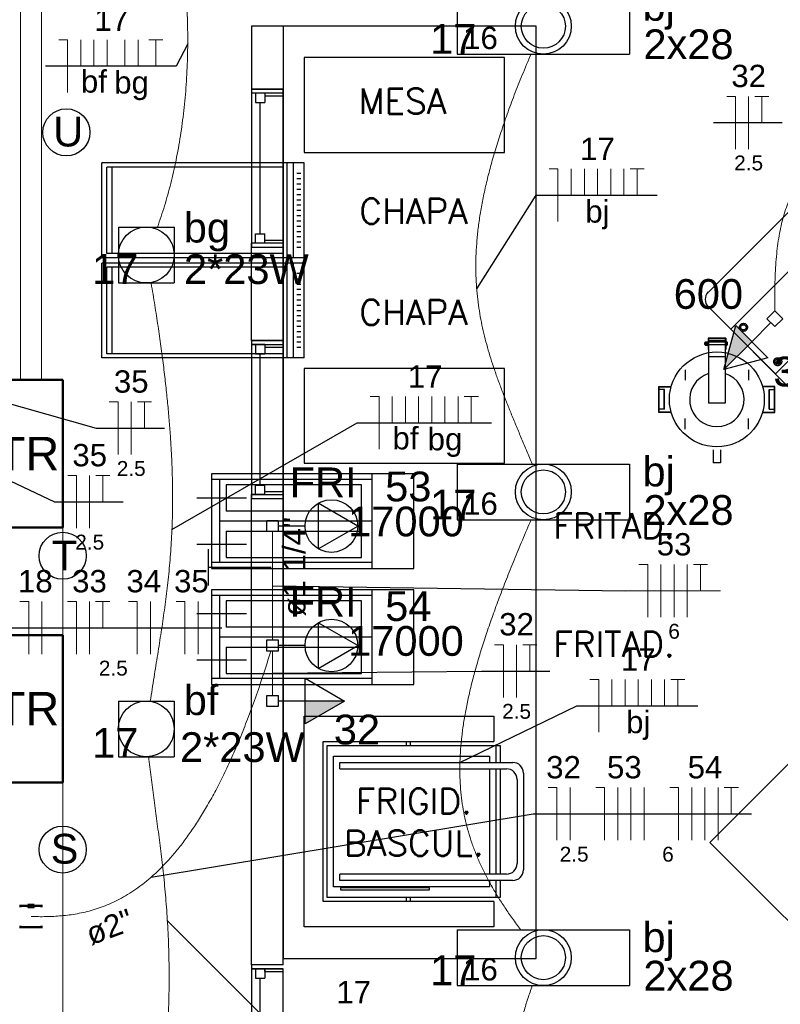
# Model space of a CAD drawing. Header units: millimetres. Extents: x 7 to 269, y 1 to 169.
# Tile 25 of 115: x 63.35 to 66.96, y 38.95 to 43.63. Entities that reach past the tile are written whole.
import ezdxf

# ---------------------------------------------------------------- set-up
doc = ezdxf.new("R2010")
doc.units = ezdxf.units.MM
doc.header["$MEASUREMENT"] = 0
doc.linetypes.add('Dashed', pattern=[0.75, 0.5, -0.25])
for name, color, linetype, lineweight in [('Eletroduto - Marco Polo', 6, 'Continuous', 9), ('Fiação - Marco Polo', 3, 'Continuous', 9), ('Layout - Marco Polo', 252, 'Continuous', 25), ('Layout-02 - Marco Polo', 243, 'Continuous', 50), ('Linha de Chamada - Marco Polo', 1, 'Continuous', 25), ('Luminárias - Marco Polo', 5, 'Continuous', 25), ('Textos - Marco Polo', 143, 'Continuous', 25), ('Tomadas - Marco Polo', 150, 'Continuous', 25)]:
    doc.layers.add(name, color=color, linetype=linetype, lineweight=lineweight)
doc.layers.add('Parede - Marco Polo', color=7, linetype='Continuous')
doc.styles.add('Arial', font='arial.ttf')
doc.styles.add('romans', font='romans')

msp = doc.modelspace()

# ---------------------------------------------------------------- hatches: boundary and pattern name
at = {"layer": 'Tomadas - Marco Polo', "linetype": 'Continuous'}
for points in [[(66.8266, 42.0987), (66.694, 41.9661), (66.7501, 42.1752)], [(64.7079, 40.3933), (64.8954, 40.3933), (64.7079, 40.285)]]:
    msp.add_hatch(color=256, dxfattribs=at).paths.add_polyline_path(points)

# ---------------------------------------------------------------- linework, layer by layer
at = {"layer": 'Eletroduto - Marco Polo', "linetype": 'Continuous'}
for p, q in [((63.3584, 41.9169), (63.3584, 44.2345)), ((63.4584, 41.9169), (63.4584, 44.2345)), ((63.5584, 40.7065), (63.5584, 41.2169)), ((63.5584, 39.3709), (63.5584, 40.0065)), ((63.5584, 38.7067), (63.5584, 39.3709))]:
    msp.add_line(p, q, dxfattribs=at)
for points in [[(63.9932, 44.6267), (64.0148, 44.5457), (64.0348, 44.4656), (64.053, 44.3865), (64.0697, 44.3083), (64.0847, 44.231), (64.0981, 44.1548), (64.1099, 44.0795), (64.1202, 44.0052), (64.129, 43.9319), (64.1363, 43.8597), (64.1422, 43.7885), (64.1465, 43.7183), (64.1495, 43.6491), (64.1511, 43.581), (64.1513, 43.514), (64.1502, 43.448), (64.1477, 43.3831), (64.144, 43.3193), (64.139, 43.2566), (64.1328, 43.1951), (64.1253, 43.1346), (64.1167, 43.0753), (64.1069, 43.0171), (64.0959, 42.9601), (64.0839, 42.9042), (64.0708, 42.8495), (64.0566, 42.796), (64.0413, 42.7437), (64.0251, 42.6926), (64.0079, 42.6427)], [(65.7795, 43.4637), (65.7379, 43.3643), (65.7003, 43.2694), (65.6666, 43.1788), (65.6367, 43.0922), (65.6104, 43.0094), (65.5877, 42.9302), (65.5685, 42.8544), (65.5525, 42.7817), (65.5397, 42.7119), (65.5299, 42.6448), (65.5231, 42.5801), (65.5191, 42.5177), (65.5177, 42.4573), (65.5189, 42.3987), (65.5226, 42.3416), (65.5285, 42.2859), (65.5367, 42.2312), (65.5468, 42.1775), (65.559, 42.1244), (65.5729, 42.0717), (65.5885, 42.0192), (65.6057, 41.9667), (65.6243, 41.9139), (65.6442, 41.8607), (65.6653, 41.8067), (65.6875, 41.7519), (65.7106, 41.6958), (65.7346, 41.6384), (65.7592, 41.5794), (65.7844, 41.5186)], [(68.0344, 43.4626), (67.9388, 43.4256), (67.8488, 43.3895), (67.7642, 43.3542), (67.6848, 43.3197), (67.6106, 43.2857), (67.5413, 43.2521), (67.4767, 43.2189), (67.4168, 43.1858), (67.3614, 43.1528), (67.3102, 43.1198), (67.2631, 43.0865), (67.22, 43.0529), (67.1807, 43.0188), (67.145, 42.9842), (67.1129, 42.9488), (67.084, 42.9126), (67.0582, 42.8755), (67.0354, 42.8372), (67.0155, 42.7978), (66.9982, 42.7569), (66.9834, 42.7146), (66.9709, 42.6707), (66.9606, 42.6251), (66.9523, 42.5776), (66.9458, 42.5281), (66.941, 42.4765), (66.9377, 42.4226), (66.9358, 42.3664), (66.935, 42.3077), (66.9353, 42.2463)], [(63.9782, 42.3758), (63.9953, 42.2717), (64.0105, 42.1723), (64.0241, 42.0773), (64.036, 41.9865), (64.0464, 41.8997), (64.0552, 41.8166), (64.0625, 41.7372), (64.0685, 41.661), (64.0731, 41.588), (64.0765, 41.5179), (64.0786, 41.4505), (64.0796, 41.3856), (64.0796, 41.3229), (64.0785, 41.2623), (64.0764, 41.2035), (64.0735, 41.1463), (64.0697, 41.0905), (64.0652, 41.0358), (64.06, 40.9822), (64.0541, 40.9292), (64.0477, 40.8768), (64.0407, 40.8247), (64.0333, 40.7727), (64.0255, 40.7206), (64.0173, 40.6681), (64.0089, 40.615), (64.0003, 40.5612), (63.9916, 40.5064), (63.9828, 40.4504), (63.9739, 40.3929)], [(65.7803, 41.2547), (65.7383, 41.1565), (65.6991, 41.062), (65.6627, 40.9711), (65.629, 40.8837), (65.5981, 40.7995), (65.57, 40.7185), (65.5447, 40.6404), (65.5222, 40.5652), (65.5024, 40.4926), (65.4854, 40.4225), (65.4712, 40.3547), (65.4598, 40.2892), (65.4512, 40.2257), (65.4454, 40.1641), (65.4423, 40.1042), (65.442, 40.0459), (65.4445, 39.989), (65.4498, 39.9334), (65.4579, 39.8789), (65.4687, 39.8254), (65.4824, 39.7727), (65.4988, 39.7206), (65.518, 39.669), (65.54, 39.6178), (65.5647, 39.5667), (65.5923, 39.5157), (65.6226, 39.4646), (65.6557, 39.4131), (65.6916, 39.3613), (65.7303, 39.3088)], [(64.5533, 40.6833), (64.5533, 40.7074), (64.5533, 40.7301), (64.5533, 40.7514), (64.5533, 40.7715), (64.5533, 40.7905), (64.5533, 40.8084), (64.5533, 40.8254), (64.5533, 40.8416), (64.5533, 40.857), (64.5533, 40.8718), (64.5533, 40.8861), (64.5533, 40.9), (64.5533, 40.9136), (64.5533, 40.927), (64.5533, 40.9403), (64.5533, 40.9536), (64.5533, 40.967), (64.5533, 40.9806), (64.5533, 40.9945), (64.5533, 41.0088), (64.5533, 41.0236), (64.5533, 41.0391), (64.5533, 41.0552), (64.5533, 41.0722), (64.5533, 41.0902), (64.5533, 41.1091), (64.5533, 41.1292), (64.5533, 41.1506), (64.5533, 41.1732), (64.5533, 41.1973)], [(64.5455, 40.6308), (64.5091, 40.5162), (64.4724, 40.4087), (64.4353, 40.3081), (64.3979, 40.2141), (64.3601, 40.1264), (64.3222, 40.045), (64.284, 39.9695), (64.2455, 39.8997), (64.207, 39.8355), (64.1682, 39.7765), (64.1294, 39.7226), (64.0904, 39.6736), (64.0514, 39.6293), (64.0124, 39.5893), (63.9734, 39.5535), (63.9344, 39.5217), (63.8955, 39.4937), (63.8566, 39.4692), (63.8179, 39.448), (63.7794, 39.43), (63.741, 39.4147), (63.7028, 39.4022), (63.6649, 39.3921), (63.6272, 39.3842), (63.5898, 39.3782), (63.5528, 39.3741), (63.5161, 39.3715), (63.4798, 39.3703), (63.4439, 39.3701), (63.4085, 39.3709)], [(64.5533, 40.6302), (64.5533, 40.6207), (64.5533, 40.6117), (64.5533, 40.6032), (64.5533, 40.5951), (64.5533, 40.5875), (64.5533, 40.5802), (64.5533, 40.5732), (64.5533, 40.5665), (64.5533, 40.5601), (64.5533, 40.5539), (64.5533, 40.5479), (64.5533, 40.5421), (64.5533, 40.5363), (64.5533, 40.5306), (64.5533, 40.525), (64.5533, 40.5194), (64.5533, 40.5137), (64.5533, 40.5079), (64.5533, 40.5021), (64.5533, 40.4961), (64.5533, 40.4899), (64.5533, 40.4835), (64.5533, 40.4768), (64.5533, 40.4698), (64.5533, 40.4625), (64.5533, 40.4549), (64.5533, 40.4468), (64.5533, 40.4383), (64.5533, 40.4293), (64.5533, 40.4198)], [(63.9778, 38.143), (63.994, 38.2439), (64.0083, 38.3413), (64.0206, 38.4352), (64.0312, 38.5259), (64.0402, 38.6133), (64.0475, 38.6977), (64.0533, 38.7792), (64.0577, 38.8578), (64.0607, 38.9337), (64.0625, 39.0071), (64.0631, 39.0781), (64.0627, 39.1467), (64.0612, 39.2132), (64.0588, 39.2776), (64.0556, 39.34), (64.0517, 39.4007), (64.047, 39.4596), (64.0419, 39.517), (64.0362, 39.573), (64.0301, 39.6276), (64.0238, 39.681), (64.0172, 39.7334), (64.0104, 39.7849), (64.0036, 39.8355), (63.9968, 39.8854), (63.9902, 39.9348), (63.9837, 39.9837), (63.9775, 40.0323), (63.9717, 40.0807), (63.9664, 40.1291)], [(65.7853, 39.0427), (65.7644, 38.9815), (65.7458, 38.9208), (65.7294, 38.8604), (65.7152, 38.8003), (65.7029, 38.7405), (65.6926, 38.6808), (65.6842, 38.6212), (65.6775, 38.5616), (65.6726, 38.5019), (65.6693, 38.4421), (65.6675, 38.382), (65.6672, 38.3217), (65.6683, 38.2609), (65.6706, 38.1998), (65.6742, 38.1381), (65.6789, 38.0758), (65.6847, 38.0128), (65.6914, 37.9491), (65.699, 37.8846), (65.7075, 37.8192), (65.7166, 37.7528), (65.7264, 37.6853), (65.7368, 37.6168), (65.7477, 37.547), (65.7589, 37.476), (65.7705, 37.4036), (65.7823, 37.3298), (65.7942, 37.2545), (65.8063, 37.1776), (65.8183, 37.0991)]]:
    msp.add_spline(points, degree=3, dxfattribs=at)
at = {"layer": 'Fiação - Marco Polo'}
for p, q in [((63.5397, 43.5314), (63.5814, 43.5314)), ((63.5814, 43.2814), (63.5814, 43.5314)), ((63.6439, 43.4064), (63.6439, 43.5314)), ((63.7064, 43.4064), (63.7064, 43.5314)), ((63.7689, 43.4064), (63.7689, 43.5314)), ((63.8536, 43.4064), (63.8536, 43.5314)), ((63.9161, 43.4064), (63.9161, 43.5314)), ((63.9675, 43.5314), (64.0341, 43.5314)), ((64.0008, 43.4064), (64.0008, 43.5314)), ((66.7073, 43.263), (66.7489, 43.263)), ((66.7489, 43.013), (66.7489, 43.263)), ((66.8114, 43.013), (66.8114, 43.263)), ((66.8406, 43.263), (66.9073, 43.263)), ((66.8739, 43.138), (66.8739, 43.263)), ((65.8656, 42.9187), (65.9073, 42.9187)), ((65.9073, 42.6687), (65.9073, 42.9187)), ((65.9698, 42.7937), (65.9698, 42.9187)), ((66.0323, 42.7937), (66.0323, 42.9187)), ((66.0948, 42.7937), (66.0948, 42.9187)), ((66.1573, 42.7937), (66.1573, 42.9187)), ((66.2198, 42.7937), (66.2198, 42.9187)), ((66.2489, 42.9187), (66.3156, 42.9187)), ((66.2823, 42.7937), (66.2823, 42.9187)), ((65.0172, 41.8384), (65.0588, 41.8384)), ((65.0588, 41.5884), (65.0588, 41.8384)), ((65.1213, 41.7134), (65.1213, 41.8384)), ((65.1838, 41.7134), (65.1838, 41.8384)), ((65.2463, 41.7134), (65.2463, 41.8384)), ((65.3088, 41.7134), (65.3088, 41.8384)), ((65.3713, 41.7134), (65.3713, 41.8384)), ((65.4338, 41.7134), (65.4338, 41.8384)), ((65.463, 41.8384), (65.5297, 41.8384)), ((65.4963, 41.7134), (65.4963, 41.8384)), ((63.7793, 41.8132), (63.821, 41.8132)), ((63.821, 41.5632), (63.821, 41.8132)), ((63.8835, 41.5632), (63.8835, 41.8132)), ((63.9126, 41.8132), (63.9793, 41.8132)), ((63.946, 41.6882), (63.946, 41.8132)), ((63.5821, 41.4633), (63.6238, 41.4633)), ((63.6238, 41.2133), (63.6238, 41.4633)), ((63.6863, 41.2133), (63.6863, 41.4633)), ((63.7154, 41.4633), (63.7822, 41.4633)), ((63.7488, 41.3383), (63.7488, 41.4633)), ((66.2912, 41.0406), (66.3329, 41.0406)), ((66.3329, 40.7906), (66.3329, 41.0406)), ((66.3954, 40.7906), (66.3954, 41.0406)), ((66.4579, 40.7906), (66.4579, 41.0406)), ((66.5204, 40.7906), (66.5204, 41.0406)), ((66.5495, 41.0406), (66.6162, 41.0406)), ((66.5829, 40.9156), (66.5829, 41.0406)), ((66.2287, 40.9156), (66.6787, 40.9156)), ((63.3554, 40.8655), (63.3971, 40.8655)), ((63.3971, 40.6155), (63.3971, 40.8655)), ((63.4596, 40.6155), (63.4596, 40.8655)), ((63.5815, 40.8655), (63.6232, 40.8655)), ((63.6232, 40.6155), (63.6232, 40.8655)), ((63.6857, 40.6155), (63.6857, 40.8655)), ((63.7148, 40.8655), (63.7815, 40.8655)), ((63.7482, 40.7405), (63.7482, 40.8655)), ((63.8702, 40.8655), (63.9118, 40.8655)), ((63.9118, 40.6155), (63.9118, 40.8655)), ((63.9743, 40.6155), (63.9743, 40.8655)), ((64.0962, 40.8655), (64.138, 40.8655)), ((64.138, 40.6155), (64.138, 40.8655)), ((64.2005, 40.6155), (64.2005, 40.8655)), ((65.6068, 40.6608), (65.6484, 40.6608)), ((65.6484, 40.4108), (65.6484, 40.6608)), ((65.7109, 40.4108), (65.7109, 40.6608)), ((65.7401, 40.6608), (65.8067, 40.6608)), ((65.7734, 40.5358), (65.7734, 40.6608)), ((66.0588, 40.4957), (66.1004, 40.4957)), ((66.1004, 40.2457), (66.1004, 40.4957)), ((66.1629, 40.3707), (66.1629, 40.4957)), ((66.2254, 40.3707), (66.2254, 40.4957)), ((66.2879, 40.3707), (66.2879, 40.4957)), ((66.3504, 40.3707), (66.3504, 40.4957)), ((66.4129, 40.3707), (66.4129, 40.4957)), ((66.442, 40.4957), (66.5087, 40.4957)), ((66.4754, 40.3707), (66.4754, 40.4957)), ((65.8605, 39.9827), (65.9022, 39.9827)), ((65.9022, 39.7327), (65.9022, 39.9827)), ((65.9647, 39.7327), (65.9647, 39.9827)), ((66.0866, 39.9827), (66.1283, 39.9827)), ((66.1283, 39.7327), (66.1283, 39.9827)), ((66.1908, 39.7327), (66.1908, 39.9827)), ((66.2533, 39.7327), (66.2533, 39.9827)), ((66.3158, 39.7327), (66.3158, 39.9827)), ((66.4377, 39.9827), (66.4794, 39.9827)), ((66.4794, 39.7327), (66.4794, 39.9827)), ((66.5419, 39.7327), (66.5419, 39.9827)), ((66.6044, 39.7327), (66.6044, 39.9827)), ((66.6669, 39.7327), (66.6669, 39.9827)), ((66.6961, 39.9827), (66.7627, 39.9827)), ((66.7294, 39.8577), (66.7294, 39.9827))]:
    msp.add_line(p, q, dxfattribs=at)
at = {"layer": 'Layout - Marco Polo'}
for p, q in [((66.6204, 42.3343), (67.8224, 43.5368)), ((64.6034, 43.2778), (64.4534, 43.2778)), ((64.4733, 43.2778), (64.4733, 43.2333)), ((64.5178, 43.2778), (64.5178, 43.2333)), ((64.6034, 42.5468), (64.6034, 43.2968)), ((64.4733, 43.2333), (64.5178, 43.2333)), ((64.4954, 42.6103), (64.4954, 43.2333)), ((64.5178, 43.2648), (64.6034, 43.2648)), ((63.7433, 42.4968), (63.7433, 42.9468)), ((64.7034, 42.9468), (63.7433, 42.9468)), ((64.6234, 42.4968), (64.6234, 42.9468)), ((64.6534, 42.4968), (64.6534, 42.9468)), ((64.7034, 42.4968), (64.7034, 42.9468)), ((63.7683, 42.5168), (63.7683, 42.9268)), ((64.6034, 42.9268), (63.7683, 42.9268)), ((63.7933, 42.5168), (63.7933, 42.9268)), ((64.6034, 42.5168), (64.6034, 42.9268)), ((64.6883, 42.8973), (64.6684, 42.8973)), ((64.6883, 42.8708), (64.6684, 42.8708)), ((64.6883, 42.8458), (64.6684, 42.8458)), ((64.6883, 42.8208), (64.6684, 42.8208)), ((64.6883, 42.7958), (64.6684, 42.7958)), ((64.6883, 42.7708), (64.6684, 42.7708)), ((64.6883, 42.7458), (64.6684, 42.7458)), ((64.6883, 42.7208), (64.6684, 42.7208)), ((64.6883, 42.6958), (64.6684, 42.6958)), ((64.6883, 42.6708), (64.6684, 42.6708)), ((64.6883, 42.6458), (64.6684, 42.6458)), ((64.6883, 42.6208), (64.6684, 42.6208)), ((64.4733, 42.5658), (64.4733, 42.6103)), ((64.4733, 42.6103), (64.5178, 42.6103)), ((64.5178, 42.5658), (64.5178, 42.6103)), ((64.6034, 42.5783), (64.5178, 42.5783)), ((64.6034, 42.5783), (64.6034, 42.5468)), ((64.6883, 42.5958), (64.6684, 42.5958)), ((64.6883, 42.5708), (64.6684, 42.5708)), ((64.4534, 42.5468), (64.4534, 42.5658)), ((64.5178, 42.5658), (64.4534, 42.5658)), ((64.6034, 42.5658), (64.4534, 42.5658)), ((64.4534, 42.1048), (64.4534, 42.5468)), ((64.4534, 42.5468), (64.6034, 42.5468)), ((64.6034, 42.1048), (64.6034, 42.5468)), ((64.6883, 42.5458), (64.6684, 42.5458)), ((64.7034, 42.4968), (63.7433, 42.4968)), ((64.6034, 42.5168), (63.7683, 42.5168)), ((64.7034, 42.4718), (63.7433, 42.4718)), ((63.7433, 42.0218), (63.7433, 42.4718)), ((64.6034, 42.4518), (63.7683, 42.4518)), ((63.7683, 42.0418), (63.7683, 42.4518)), ((63.7933, 42.0418), (63.7933, 42.4518)), ((64.6034, 42.0418), (64.6034, 42.4518)), ((64.6234, 42.0218), (64.6234, 42.4718)), ((64.6534, 42.0218), (64.6534, 42.4718)), ((64.7034, 42.0218), (64.7034, 42.4718)), ((64.6883, 42.4223), (64.6684, 42.4223)), ((64.6883, 42.3958), (64.6684, 42.3958)), ((64.6883, 42.3708), (64.6684, 42.3708)), ((64.6883, 42.3458), (64.6684, 42.3458)), ((64.6883, 42.3208), (64.6684, 42.3208)), ((64.6883, 42.2958), (64.6684, 42.2958)), ((64.6883, 42.2708), (64.6684, 42.2708)), ((64.6883, 42.2458), (64.6684, 42.2458)), ((66.6204, 42.2638), (67.0443, 41.8393)), ((64.6883, 42.2208), (64.6684, 42.2208)), ((64.6883, 42.1958), (64.6684, 42.1958)), ((64.6883, 42.1708), (64.6684, 42.1708)), ((64.4534, 42.1048), (64.6034, 42.1048)), ((64.4534, 42.1048), (64.4534, 42.0853)), ((64.6034, 42.1048), (64.4534, 42.1048)), ((64.6034, 42.0728), (64.6034, 42.1048)), ((64.6883, 42.1458), (64.6684, 42.1458)), ((64.6883, 42.1208), (64.6684, 42.1208)), ((66.7028, 42.1148), (66.6188, 42.1148)), ((66.6188, 42.1148), (66.6188, 42.0613)), ((66.7009, 42.1128), (66.6209, 42.1128)), ((66.6209, 42.1128), (66.6209, 42.0618)), ((66.6218, 42.1028), (66.6218, 41.8068)), ((66.6998, 42.1028), (66.6218, 42.1028)), ((66.6998, 42.1028), (66.6998, 41.8068)), ((66.7009, 42.1128), (66.7009, 42.0618)), ((66.7028, 42.1148), (66.7028, 42.0613)), ((64.5178, 42.0853), (64.4534, 42.0853)), ((64.4534, 42.0853), (64.6034, 42.0853)), ((64.4733, 42.0853), (64.4733, 42.0413)), ((64.5178, 42.0853), (64.5178, 42.0413)), ((64.5178, 42.0728), (64.6034, 42.0728)), ((64.6883, 42.0958), (64.6684, 42.0958)), ((64.6883, 42.0708), (64.6684, 42.0708)), ((66.6029, 42.0933), (66.6034, 42.0938)), ((66.6029, 42.0933), (66.6029, 42.0863)), ((66.6059, 42.0933), (66.6029, 42.0933)), ((66.6029, 42.0863), (66.6034, 42.0858)), ((66.6059, 42.0863), (66.6029, 42.0863)), ((66.6059, 42.0938), (66.6034, 42.0938)), ((66.6034, 42.0938), (66.6034, 42.0858)), ((66.6059, 42.0858), (66.6034, 42.0858)), ((66.6059, 42.0963), (66.6063, 42.0973)), ((66.6059, 42.0963), (66.6059, 42.0828)), ((66.6059, 42.0828), (66.6063, 42.0823)), ((66.6063, 42.0973), (66.6114, 42.0973)), ((66.6063, 42.0823), (66.6114, 42.0823)), ((66.6068, 42.0943), (66.6114, 42.0943)), ((66.6068, 42.0853), (66.6114, 42.0853)), ((66.6123, 42.0963), (66.6114, 42.0973)), ((66.6123, 42.0828), (66.6114, 42.0823)), ((66.6123, 42.0963), (66.6128, 42.0973)), ((66.6123, 42.0963), (66.6123, 42.0828)), ((66.6123, 42.0828), (66.6128, 42.0823)), ((66.6128, 42.0973), (66.6179, 42.0973)), ((66.6128, 42.0823), (66.6179, 42.0823)), ((66.6133, 42.0943), (66.6179, 42.0943)), ((66.6133, 42.0853), (66.6179, 42.0853)), ((66.6188, 42.0963), (66.6179, 42.0973)), ((66.6188, 42.0828), (66.6179, 42.0823)), ((66.6998, 42.0958), (66.6218, 42.0958)), ((66.6998, 42.0833), (66.6218, 42.0833)), ((66.7028, 42.0973), (66.7083, 42.0973)), ((66.7028, 42.0943), (66.7083, 42.0943)), ((66.7028, 42.0853), (66.7083, 42.0853)), ((66.7028, 42.0823), (66.7083, 42.0823)), ((66.7094, 42.0963), (66.7083, 42.0973)), ((66.7094, 42.0828), (66.7083, 42.0823)), ((66.7094, 42.0963), (66.7094, 42.0828)), ((66.7094, 42.0963), (66.7094, 42.0828)), ((64.7034, 42.0218), (63.7433, 42.0218)), ((64.6034, 42.0418), (63.7683, 42.0418)), ((64.4733, 42.0413), (64.5178, 42.0413)), ((64.4954, 41.4183), (64.4954, 42.0413)), ((66.6998, 42.0268), (66.6218, 42.0268)), ((66.3859, 41.7633), (66.3859, 41.8863)), ((66.3859, 41.8863), (66.4438, 41.8863)), ((66.3868, 41.7648), (66.3868, 41.8848)), ((66.3868, 41.8848), (66.4433, 41.8848)), ((66.4128, 41.8723), (66.3868, 41.8723)), ((66.4113, 41.7783), (66.4113, 41.8723)), ((66.4128, 41.7783), (66.4128, 41.8723)), ((66.9359, 41.8863), (66.8778, 41.8863)), ((66.9343, 41.8848), (66.8778, 41.8848)), ((66.9089, 41.7783), (66.9089, 41.8723)), ((66.9089, 41.8723), (66.9343, 41.8723)), ((66.9103, 41.7783), (66.9103, 41.8723)), ((66.9343, 41.7648), (66.9343, 41.8848)), ((66.9359, 41.7633), (66.9359, 41.8863)), ((66.4128, 41.7783), (66.3868, 41.7783)), ((66.6998, 41.8068), (66.6218, 41.8068)), ((66.9089, 41.7783), (66.9343, 41.7783)), ((66.4438, 41.7633), (66.3859, 41.7633)), ((66.4433, 41.7648), (66.3868, 41.7648)), ((66.8778, 41.7648), (66.9343, 41.7648)), ((66.8778, 41.7633), (66.9359, 41.7633)), ((66.6428, 41.5858), (66.6428, 41.5233)), ((66.6788, 41.5858), (66.6788, 41.5233)), ((66.6788, 41.5233), (66.6428, 41.5233)), ((65.2233, 41.4718), (64.2634, 41.4718)), ((64.2634, 41.4718), (64.2634, 41.0218)), ((65.0263, 41.0218), (65.0263, 41.4718)), ((65.2233, 41.0218), (65.2233, 41.4718)), ((65.0263, 41.4443), (64.2634, 41.4443)), ((64.3024, 41.4443), (64.3024, 41.0518)), ((64.9763, 41.4193), (64.3333, 41.4193)), ((64.3333, 41.4193), (64.3333, 41.2943)), ((64.4733, 41.4183), (64.5178, 41.4183)), ((64.4733, 41.3738), (64.4733, 41.4183)), ((64.5178, 41.3738), (64.5178, 41.4183)), ((64.9763, 41.2943), (64.9763, 41.4193)), ((64.4299, 41.3568), (64.1944, 41.3568)), ((64.5178, 41.3738), (64.4534, 41.3738)), ((64.4534, 41.3548), (64.4534, 41.3738)), ((64.4534, 41.3738), (64.6034, 41.3738)), ((64.4534, 41.3548), (64.6034, 41.3548)), ((64.6034, 41.3863), (64.5178, 41.3863)), ((64.6034, 41.3863), (64.6034, 41.3548)), ((64.9763, 41.2943), (64.3333, 41.2943)), ((65.0263, 41.2468), (64.3024, 41.2468)), ((64.3333, 41.1993), (64.9763, 41.1993)), ((64.3333, 41.1993), (64.3333, 41.0743)), ((64.9763, 41.0743), (64.9763, 41.1993)), ((64.4299, 41.1368), (64.1944, 41.1368)), ((64.2493, 40.9418), (64.2493, 41.1148)), ((64.3333, 41.0743), (64.9763, 41.0743)), ((64.2493, 41.0283), (64.5473, 41.0283)), ((64.2634, 41.0518), (65.0263, 41.0518)), ((64.2634, 41.0218), (65.2233, 41.0218)), ((65.2233, 40.9218), (64.2634, 40.9218)), ((64.2634, 40.9218), (64.2634, 40.4718)), ((65.0263, 40.8943), (64.2634, 40.8943)), ((64.3024, 40.8943), (64.3024, 40.5018)), ((65.0263, 40.4718), (65.0263, 40.9218)), ((65.2233, 40.4718), (65.2233, 40.9218)), ((64.9763, 40.8693), (64.3333, 40.8693)), ((64.3333, 40.8693), (64.3333, 40.7443)), ((64.9763, 40.7443), (64.9763, 40.8693)), ((64.4299, 40.8068), (64.1944, 40.8068)), ((64.9763, 40.7443), (64.3333, 40.7443)), ((65.0263, 40.6968), (64.3024, 40.6968)), ((64.3333, 40.6493), (64.9763, 40.6493)), ((64.3333, 40.6493), (64.3333, 40.5243)), ((64.9763, 40.5243), (64.9763, 40.6493)), ((64.4299, 40.5868), (64.1944, 40.5868)), ((64.3333, 40.5243), (64.9763, 40.5243)), ((64.2634, 40.5018), (65.0263, 40.5018)), ((64.2634, 40.4718), (65.2233, 40.4718)), ((64.7034, 39.3218), (64.7034, 40.3218)), ((64.7034, 40.3218), (65.6034, 40.3218)), ((65.6034, 40.3218), (65.6034, 40.2018)), ((64.7934, 39.4418), (64.7934, 40.2018)), ((64.7934, 40.2018), (65.6034, 40.2018)), ((65.1883, 40.1818), (65.1883, 40.2018)), ((65.2083, 40.1818), (65.2083, 40.2018)), ((64.8133, 39.4618), (64.8133, 40.1818)), ((64.8133, 40.1818), (65.6333, 40.1818)), ((65.6133, 40.1818), (65.6133, 40.1018)), ((65.6333, 40.1818), (65.6333, 40.1018)), ((64.8434, 39.5118), (64.8434, 40.1318)), ((64.8434, 40.1318), (65.5833, 40.1318)), ((64.8734, 40.1018), (65.6933, 40.1018)), ((64.8734, 40.0718), (64.8734, 40.1018)), ((65.5833, 40.1318), (65.5833, 40.1018)), ((64.8734, 40.0718), (65.6633, 40.0718)), ((65.5833, 40.0718), (65.5833, 39.5718)), ((65.6133, 40.0718), (65.6133, 39.5718)), ((65.6333, 40.0718), (65.6333, 39.5718)), ((65.7433, 40.0518), (65.7433, 39.5918)), ((65.7133, 40.0218), (65.7133, 39.6218)), ((65.6633, 39.5718), (64.8734, 39.5718)), ((64.8734, 39.5418), (64.8734, 39.5718)), ((65.6933, 39.5418), (64.8734, 39.5418)), ((65.5833, 39.5418), (65.5833, 39.5118)), ((65.6133, 39.5418), (65.6133, 39.4618)), ((65.6333, 39.5418), (65.6333, 39.4618)), ((65.5833, 39.5118), (64.8434, 39.5118)), ((65.6034, 39.4418), (64.7934, 39.4418)), ((65.6333, 39.4618), (64.8133, 39.4618)), ((65.1883, 39.4418), (65.1883, 39.4618)), ((65.2083, 39.4418), (65.2083, 39.4618)), ((65.6034, 39.4418), (65.6034, 39.3218)), ((65.6034, 39.3218), (64.7034, 39.3218)), ((64.5178, 39.1223), (64.4534, 39.1223)), ((64.4534, 39.1223), (64.6034, 39.1223)), ((64.4534, 39.1223), (64.4534, 38.2608)), ((64.6034, 39.1223), (64.4534, 39.1223)), ((64.4733, 39.1223), (64.5178, 39.1223)), ((64.4733, 39.1223), (64.4733, 39.0783)), ((64.5178, 39.1223), (64.5178, 39.0783)), ((64.5178, 39.1098), (64.5178, 39.1223)), ((64.5178, 39.1098), (64.6034, 39.1098)), ((64.6034, 38.2608), (64.6034, 39.1223)), ((64.4733, 39.0783), (64.5178, 39.0783)), ((64.4954, 38.3053), (64.4954, 39.0783))]:
    msp.add_line(p, q, dxfattribs=at)
for points in [[(64.7034, 43.4468), (64.7034, 42.9968), (65.6534, 42.9968), (65.6534, 43.4468), (64.7034, 43.4468)], [(64.7034, 41.9718), (64.7034, 41.5218), (65.6534, 41.5218), (65.6534, 41.9718), (64.7034, 41.9718)], [(66.5104, 41.9658), (66.5104, 41.9158)], [(66.8114, 41.9658), (66.8114, 41.9158)], [(66.5104, 41.6843), (66.5104, 41.7343)], [(66.8114, 41.6843), (66.8114, 41.7343)], [(67.3349, 39.0148), (67.8298, 39.5098), (67.1223, 40.2168), (66.6273, 39.7218), (67.3349, 39.0148)]]:
    msp.add_lwpolyline(points, dxfattribs=at)
at = {"layer": 'Layout - Marco Polo', "linetype": 'Dashed'}
msp.add_lwpolyline([(66.9383, 41.9458), (66.7263, 42.1578), (67.9989, 43.4303), (68.2113, 43.2183), (66.9383, 41.9458)], dxfattribs=at)
at = {"layer": 'Layout - Marco Polo'}
msp.add_lwpolyline([(64.8753, 39.4973), (65.2978, 39.4973), (65.2978, 39.5063), (64.8753, 39.5063), (64.8753, 39.4973)], close=True, dxfattribs=at)
at = {"layer": 'Layout - Marco Polo', "linetype": 'Dashed'}
for centre, radius in [((66.7869, 42.1668), 0.019), ((66.7869, 42.1668), 0.0125), ((66.9493, 42.0038), 0.019), ((66.9493, 42.0038), 0.0125)]:
    msp.add_circle(centre, radius, dxfattribs=at)
at = {"layer": 'Layout - Marco Polo'}
msp.add_circle((66.6608, 41.8248), 0.225, dxfattribs=at)
for centre, radius, start, end in [((66.6553, 42.2993), 0.05, 135, 225), ((66.6158, 42.0898), 0.0103, 154.518, 205.481), ((66.6073, 42.0958), 0.00169, 114.054, 245.946), ((66.6073, 42.0838), 0.00169, 114.054, 245.946), ((66.6103, 42.0958), 0.00169, 294.054, 65.9458), ((66.6103, 42.0838), 0.00169, 294.054, 65.9458), ((66.6018, 42.0898), 0.0103, 334.518, 25.4814), ((66.6223, 42.0898), 0.0103, 154.518, 205.481), ((66.6138, 42.0958), 0.00169, 114.054, 245.946), ((66.6138, 42.0838), 0.00169, 114.054, 245.946), ((66.6168, 42.0958), 0.00169, 294.054, 65.9458), ((66.6168, 42.0838), 0.00169, 294.054, 65.9458), ((66.6084, 42.0898), 0.0103, 334.518, 25.4814), ((66.7073, 42.0958), 0.00169, 294.054, 65.9458), ((66.7073, 42.0838), 0.00169, 294.054, 65.9458), ((66.6988, 42.0898), 0.0103, 334.518, 25.4814), ((66.6608, 41.8248), 0.129, 107.597, 72.4024), ((65.6933, 40.0518), 0.05, 0, 90), ((65.6633, 40.0218), 0.05, 0, 90), ((65.6633, 39.6218), 0.05, 270, 0), ((65.6933, 39.5918), 0.05, 270, 0)]:
    msp.add_arc(centre, radius, start, end, dxfattribs=at)
at = {"layer": 'Layout-02 - Marco Polo'}
for p, q in [((63.5584, 41.9169), (63.2585, 41.9169)), ((63.5584, 41.2169), (63.5584, 41.9169)), ((63.5584, 41.2169), (63.2585, 41.2169)), ((63.5584, 40.7065), (63.2585, 40.7065)), ((63.5584, 40.0065), (63.5584, 40.7065)), ((63.5584, 40.0065), (63.2585, 40.0065)), ((63.3584, 39.4159), (63.3584, 39.4259)), ((63.3584, 39.4209), (63.3935, 39.4209)), ((63.3935, 39.4259), (63.4235, 39.4259)), ((63.3935, 39.4159), (63.3935, 39.4259)), ((63.3935, 39.4159), (63.4235, 39.4159)), ((63.4235, 39.4159), (63.4235, 39.4259)), ((63.4235, 39.4209), (63.4584, 39.4209)), ((63.4584, 39.4159), (63.4584, 39.4259)), ((63.3584, 39.3159), (63.3584, 39.3259)), ((63.4584, 39.3209), (63.3584, 39.3209)), ((63.4584, 39.3159), (63.4584, 39.3259))]:
    msp.add_line(p, q, dxfattribs=at)
at = {"layer": 'Linha de Chamada - Marco Polo'}
for p, q in [((64.1513, 43.5127), (64.0966, 43.4064)), ((64.0966, 43.4064), (63.4772, 43.4064)), ((66.9698, 43.138), (66.6448, 43.138)), ((65.5219, 42.35), (65.8031, 42.7937)), ((65.8031, 42.7937), (66.3781, 42.7937)), ((63.1534, 41.8473), (63.7168, 41.6882)), ((62.5928, 41.7792), (63.5196, 41.3383)), ((63.7168, 41.6882), (64.0418, 41.6882)), ((64.0766, 41.2078), (64.9547, 41.7134)), ((64.9547, 41.7134), (65.5922, 41.7134)), ((63.5196, 41.3383), (63.8447, 41.3383)), ((64.5533, 40.9403), (66.2287, 40.9156)), ((63.2844, 40.7405), (64.3131, 40.7405)), ((64.5533, 40.525), (65.5443, 40.5358)), ((65.5443, 40.5358), (65.8692, 40.5358)), ((65.4423, 40.102), (65.9963, 40.3707)), ((65.9963, 40.3707), (66.5712, 40.3707)), ((63.9776, 39.5573), (65.7896, 39.8577)), ((65.7896, 39.8577), (66.8252, 39.8577)), ((64.055, 39.3505), (64.6155, 38.7914))]:
    msp.add_line(p, q, dxfattribs=at)
for centre in [(63.5759, 43.0921), (63.5584, 41.0826), (63.5584, 39.6887)]:
    msp.add_circle(centre, 0.1116, dxfattribs=at)
at = {"layer": 'Luminárias - Marco Polo'}
for p, q in [((65.4299, 43.7281), (65.4299, 43.4631)), ((66.2459, 43.7281), (66.2459, 43.4631)), ((65.4299, 43.4631), (66.2459, 43.4631)), ((63.8224, 42.6424), (64.0874, 42.6424)), ((63.8224, 42.6424), (63.8224, 42.3775)), ((64.0874, 42.6424), (64.0874, 42.3775)), ((63.8224, 42.3775), (64.0874, 42.3775)), ((65.4299, 41.5181), (66.2459, 41.5181)), ((65.4299, 41.5181), (65.4299, 41.2531)), ((66.2459, 41.5181), (66.2459, 41.2531)), ((65.4299, 41.2531), (66.2459, 41.2531)), ((63.8224, 40.3935), (64.0874, 40.3935)), ((63.8224, 40.3935), (63.8224, 40.1285)), ((64.0874, 40.3935), (64.0874, 40.1285)), ((63.8224, 40.1285), (64.0874, 40.1285)), ((65.4299, 39.3081), (66.2459, 39.3081)), ((65.4299, 39.3081), (65.4299, 39.0431)), ((66.2459, 39.3081), (66.2459, 39.0431)), ((65.4299, 39.0431), (66.2459, 39.0431))]:
    msp.add_line(p, q, dxfattribs=at)
for centre, radius in [((65.838, 43.5956), 0.1325), ((65.838, 43.5956), 0.1046), ((63.9549, 42.51), 0.1325), ((65.838, 41.3856), 0.1325), ((65.838, 41.3856), 0.1046), ((63.9549, 40.261), 0.1325), ((65.838, 39.1756), 0.1325), ((65.838, 39.1756), 0.1046)]:
    msp.add_circle(centre, radius, dxfattribs=at)
at = {"layer": 'Parede - Marco Polo'}
for p, q in [((64.4534, 43.5968), (64.4534, 43.2968)), ((64.6034, 43.5968), (64.4534, 43.5968)), ((64.6034, 43.5968), (64.6034, 43.2968)), ((64.4534, 43.2968), (64.4534, 42.5468)), ((64.4534, 43.2968), (64.6034, 43.2968)), ((64.4534, 43.2968), (64.4534, 43.2778)), ((64.6034, 43.2968), (64.4534, 43.2968)), ((64.5178, 43.2778), (64.4534, 43.2778)), ((64.6034, 43.2648), (64.6034, 43.2968)), ((64.4534, 42.1048), (64.4534, 41.3548)), ((64.6034, 41.3548), (64.6034, 42.1048)), ((64.4534, 39.1413), (64.4534, 41.3548)), ((64.6034, 39.1413), (64.6034, 41.3548)), ((64.6034, 39.1413), (64.4534, 39.1413)), ((64.4534, 39.1413), (64.4534, 39.1223)), ((64.6034, 39.1413), (64.4534, 39.1413)), ((64.4534, 39.1413), (64.4534, 39.1223))]:
    msp.add_line(p, q, dxfattribs=at)
msp.add_lwpolyline([(64.6034, 43.5968), (64.6034, 39.1718), (65.8033, 39.1718), (65.8033, 43.5968), (64.6034, 43.5968)], dxfattribs=at)
at = {"layer": 'Tomadas - Marco Polo'}
for p, q in [((66.8983, 42.2079), (66.9359, 42.2454)), ((66.9359, 42.2454), (66.9733, 42.2079)), ((66.9359, 42.1705), (66.8983, 42.2079)), ((66.9733, 42.2079), (66.9359, 42.1705)), ((66.694, 41.9661), (66.7501, 42.1752)), ((66.7501, 42.1752), (66.9031, 42.0222)), ((66.8266, 42.0987), (66.9171, 42.1892)), ((66.694, 41.9661), (66.8266, 42.0987)), ((66.9031, 42.0222), (66.694, 41.9661)), ((64.9578, 41.2239), (64.7703, 41.3322)), ((64.7703, 41.3322), (64.7703, 41.1157)), ((64.5268, 41.1974), (64.5268, 41.2505)), ((64.5268, 41.2505), (64.5799, 41.2505)), ((64.5799, 41.2505), (64.5799, 41.1974)), ((64.7078, 41.2239), (64.5799, 41.2239)), ((64.7703, 41.1157), (64.9578, 41.2239)), ((64.5799, 41.1974), (64.5268, 41.1974)), ((64.9578, 40.6568), (64.7703, 40.7651)), ((64.7703, 40.7651), (64.7703, 40.5485)), ((64.5268, 40.6302), (64.5268, 40.6833)), ((64.5268, 40.6833), (64.5799, 40.6833)), ((64.5799, 40.6833), (64.5799, 40.6302)), ((64.7078, 40.6568), (64.5799, 40.6568)), ((64.7703, 40.5485), (64.9578, 40.6568)), ((64.5799, 40.6302), (64.5268, 40.6302)), ((64.7079, 40.5015), (64.8954, 40.3933)), ((64.7079, 40.285), (64.7079, 40.5015)), ((64.5268, 40.3668), (64.5268, 40.4198)), ((64.5268, 40.4198), (64.5798, 40.4198)), ((64.5798, 40.4198), (64.5798, 40.3668)), ((64.7079, 40.3933), (64.5798, 40.3933)), ((64.8954, 40.3933), (64.7079, 40.3933)), ((64.8954, 40.3933), (64.7079, 40.285)), ((64.5798, 40.3668), (64.5268, 40.3668))]:
    msp.add_line(p, q, dxfattribs=at)
for centre in [(64.8328, 41.2239), (64.8328, 40.6568)]:
    msp.add_circle(centre, 0.125, dxfattribs=at)

# ---------------------------------------------------------------- texts
at = {"layer": 'Fiação - Marco Polo', "attachment_point": 8, "line_spacing_factor": 0.798, "style": 'Arial'}
for s, insert, char_height, width in [('17', (63.791, 43.5738), 0.1059, 0.25416), ('bf', (63.7065, 43.2793), 0.1059, 0.25416), ('32', (66.8115, 43.3053), 0.1059, 0.25416), ('bg', (63.885, 43.2444), 0.1059, 0.25416), ('17', (66.0945, 42.9608), 0.1059, 0.25416), ('2.5', (66.8115, 42.9107), 0.0706, 0.25416), ('bj', (66.0945, 42.6319), 0.1059, 0.25416), ('17', (65.2775, 41.8808), 0.1059, 0.25416), ('35', (63.8835, 41.8553), 0.1059, 0.25416), ('bf', (65.184, 41.5863), 0.1059, 0.25416), ('bg', (65.3715, 41.5514), 0.1059, 0.25416), ('35', (63.6865, 41.5058), 0.1059, 0.25416), ('2.5', (63.8835, 41.4607), 0.0706, 0.25416), ('53', (66.458, 41.0828), 0.1059, 0.25416), ('2.5', (63.6865, 41.1112), 0.0706, 0.25416), ('18', (63.4285, 40.9078), 0.1059, 0.25416), ('33', (63.6855, 40.9078), 0.1059, 0.25416), ('34', (63.943, 40.9078), 0.1059, 0.25416), ('35', (64.169, 40.9078), 0.1059, 0.25416), ('32', (65.711, 40.7033), 0.1059, 0.25416), ('6', (66.458, 40.6882), 0.0706, 0.08472), ('17', (66.288, 40.5378), 0.1059, 0.25416), ('2.5', (63.7985, 40.5132), 0.0706, 0.25416), ('2.5', (65.711, 40.3082), 0.0706, 0.25416), ('bj', (66.288, 40.2089), 0.1059, 0.25416), ('32', (65.9335, 40.0248), 0.1059, 0.25416), ('53', (66.222, 40.0248), 0.1059, 0.25416), ('54', (66.6045, 40.0248), 0.1059, 0.25416), ('2.5', (65.984, 39.6302), 0.0706, 0.25416), ('6', (66.429, 39.6302), 0.0706, 0.08472), ('17', (64.9385, 38.9588), 0.1059, 0.25416)]:
    msp.add_mtext(s, dxfattribs=dict(at, insert=insert, char_height=char_height, width=width))
at = {"layer": 'Linha de Chamada - Marco Polo', "char_height": 0.1412, "width": 0.50832, "attachment_point": 8, "line_spacing_factor": 0.798, "style": 'Arial'}
for s, insert in [('U', (63.5847, 43.0232)), ('T', (63.5672, 41.0137)), ('S', (63.5672, 39.6198))]:
    msp.add_mtext(s, dxfattribs=dict(at, insert=insert))
at = {"layer": 'Luminárias - Marco Polo', "char_height": 0.1059, "width": 0.25416, "attachment_point": 7, "line_spacing_factor": 0.798, "style": 'Arial'}
for insert in [(65.4575, 43.4858), (65.4575, 41.2758), (65.4575, 39.0658)]:
    msp.add_mtext('16', dxfattribs=dict(at, insert=insert))
at = {"layer": 'Parede - Marco Polo', "char_height": 0.12, "width": 1.008, "attachment_point": 8, "line_spacing_factor": 0.798, "style": 'romans'}
for s, insert in [('FRIGID.', (65.224, 39.858)), ('BASCUL.', (65.224, 39.659))]:
    msp.add_mtext(s, dxfattribs=dict(at, insert=insert))
at = {"layer": 'Textos - Marco Polo', "line_spacing_factor": 0.798}
for s, insert, char_height, width, attachment_point, style in [('bj', (66.308, 43.5794), 0.1412, 0.33888, 7, 'Arial'), ('17', (65.301, 43.465), 0.1412, 0.33888, 7, 'Arial'), ('2x28', (66.3125, 43.4375), 0.1412, 0.67776, 7, 'Arial'), ('MESA', (65.169, 43.18), 0.12, 0.576, 8, 'romans'), ('CHAPA', (65.222, 42.658), 0.12, 0.72, 8, 'romans'), ('bg', (64.1325, 42.5269), 0.1412, 0.33888, 7, 'Arial'), ('2*23W', (64.1335, 42.3705), 0.1412, 0.8472, 7, 'Arial'), ('17', (63.698, 42.373), 0.1412, 0.33888, 7, 'Arial'), ('600', (66.6205, 42.2525), 0.1412, 0.50832, 8, 'Arial'), ('CHAPA', (65.222, 42.178), 0.12, 0.72, 8, 'romans'), ('32', (67.0385, 41.8845), 0.1412, 0.33888, 8, 'Arial'), ('TR', (63.3945, 41.4883), 0.15885, 0.38124, 8, 'Arial'), ('FRI', (64.7935, 41.3605), 0.1412, 0.50832, 8, 'Arial'), ('bj', (66.308, 41.3694), 0.1412, 0.33888, 7, 'Arial'), ('53', (65.1975, 41.339), 0.1412, 0.33888, 8, 'Arial'), ('17', (65.301, 41.255), 0.1412, 0.33888, 7, 'Arial'), ('2x28', (66.3125, 41.2275), 0.1412, 0.67776, 7, 'Arial'), ('17000', (65.1865, 41.173), 0.1412, 0.8472, 8, 'Arial'), ('FRITAD.', (66.173, 41.165), 0.12, 1.008, 8, 'romans'), ('FRI', (64.7935, 40.7935), 0.1412, 0.50832, 8, 'Arial'), ('54', (65.1975, 40.7715), 0.1412, 0.33888, 8, 'Arial'), ('17000', (65.1865, 40.606), 0.1412, 0.8472, 8, 'Arial'), ('FRITAD.', (66.173, 40.603), 0.12, 1.008, 8, 'romans'), ('bf', (64.1325, 40.325), 0.1412, 0.33888, 7, 'Arial'), ('TR', (63.3945, 40.2778), 0.15885, 0.38124, 8, 'Arial'), ('32', (64.954, 40.1855), 0.1412, 0.33888, 8, 'Arial'), ('17', (63.698, 40.124), 0.1412, 0.33888, 7, 'Arial'), ('2*23W', (64.115, 40.102), 0.1412, 0.8472, 7, 'Arial'), ('bj', (66.308, 39.1594), 0.1412, 0.33888, 7, 'Arial'), ('17', (65.301, 39.045), 0.1412, 0.33888, 7, 'Arial'), ('2x28', (66.3125, 39.0175), 0.1412, 0.67776, 7, 'Arial')]:
    msp.add_mtext(s, dxfattribs=dict(at, insert=insert, char_height=char_height, width=width, attachment_point=attachment_point, style=style))
at = {"layer": 'Textos - Marco Polo', "char_height": 0.1059, "attachment_point": 8, "line_spacing_factor": 0.798, "style": 'Arial'}
for s, insert, width, rotation in [('ø1 1/4"', (64.7121, 41.0309), 0.88956, 90.0002), ('ø2"', (63.7994, 39.2697), 0.38124, 20.2999)]:
    msp.add_mtext(s, dxfattribs=dict(at, insert=insert, width=width, rotation=rotation))

doc.saveas('drawing.dxf')
